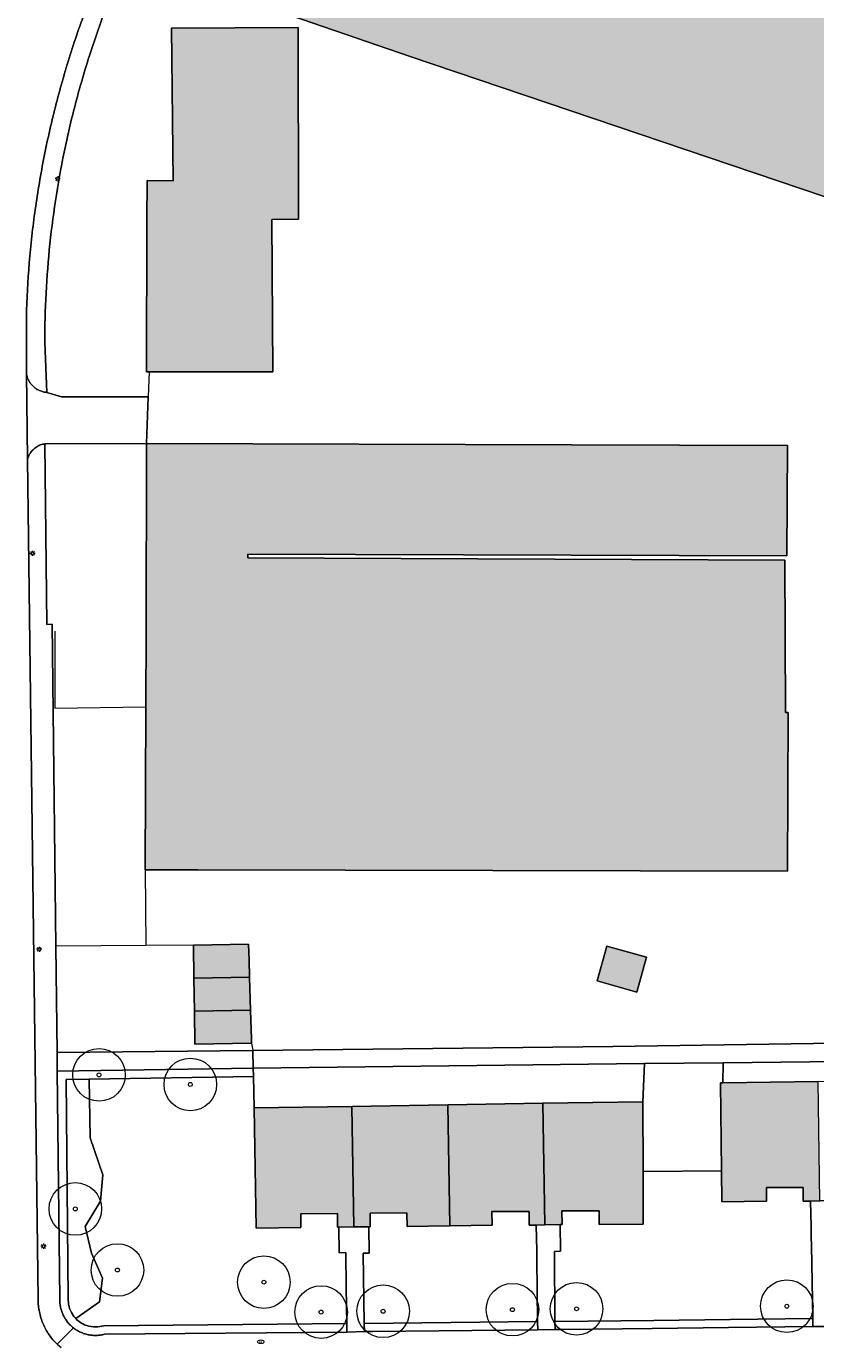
# Model space of a CAD drawing. Header units: metres. Extents: x 187482 to 189800, y 333582 to 335019.
# Tile 34 of 256: x 187755 to 187830, y 334025 to 334151. Entities that reach past the tile are written whole.
import ezdxf
from ezdxf.enums import TextEntityAlignment as Align

# ---------------------------------------------------------------- set-up
doc = ezdxf.new("R2010")
doc.units = ezdxf.units.M
doc.layers.get('0').update_dxf_attribs({"color": 252, "lineweight": 18})
for name, color, linetype, lineweight in [('B-WE-GR-BEPLANTING_CULTUUR_BOSPLANTSOEN-GV', 252, 'Continuous', 18), ('B-WE-GR-BEPLANTING_CULTUUR_HEESTERS-GV', 252, 'Continuous', 18), ('B-WE-GR-BOOM-S', 252, 'Continuous', 18), ('B-WE-IE-MEUBILAIR-S', 252, 'Continuous', 18), ('B-WE-IE-TERREINAFSCHEIDING_KUNSTMATIG_HEKWERK-G', 252, 'IE-TERREINAFSCHEIDING_KUNSTMATIG-SO', 18), ('B-WE-IE-TERREINAFSCHEIDING_KUNSTMATIG_MUUR-G', 252, 'IE-TERREINAFSCHEIDING_KUNSTMATIG-SO', 18), ('B-WE-OG-BEBOUWING-GV', 252, 'Continuous', 18), ('B-WE-OG-TERREIN_BEGROEID-GV', 252, 'Continuous', 18), ('B-WE-OG-TERREIN_ERF-GV', 252, 'Continuous', 18), ('B-WE-VH-GESLOTENVERHARDING_ASFALT-GV', 252, 'Continuous', 18), ('B-WE-VH-OPENVERHARDING-GV', 252, 'Continuous', 18), ('B-WE-VH-OPENVERHARDING_TEGEL-GV', 252, 'Continuous', 18)]:
    doc.layers.add(name, color=color, linetype=linetype, lineweight=lineweight)
doc.layers.add('B-WE-OG-BEBOUWING-V', color=7, linetype='Continuous', lineweight=18, true_color=0xf0f0f0)
doc.styles.add('NLCS-ISO', font='NLCS-ISO.ttf')
doc.linetypes.add('IE-TERREINAFSCHEIDING_KUNSTMATIG-SO', pattern='A,4,[82,NLCS.SHX,S=0.75,R=90,X=0,Y=0],4,-2', length=10)

# ---------------------------------------------------------------- blocks, each defined once
blk = doc.blocks.new('SIE-MEUBILAIR_PAAL_LICHTMAST-SO')
for points in [[(-0.62, 0), (-1, 0)], [(-0.71, 0.71), (-0.44, 0.44)], [(0, 1), (0, 0.62)], [(0.44, 0.44), (0.71, 0.71)], [(1, 0), (0.62, 0)], [(-0.71, -0.71), (-0.44, -0.44)], [(0, -0.62), (0, -1)], [(0.44, -0.44), (0.71, -0.71)]]:
    blk.add_lwpolyline(points)
blk.add_circle((0, 0), 0.5)
blk = doc.blocks.new('SIE-MEUBILAIR_PUT_BRANDKRAAN-SO')
blk.add_ellipse((0, 0), major_axis=(1.25, 0), ratio=0.54)
at = {"style": 'NLCS-ISO'}
blk.add_text('bk', height=0.75, dxfattribs=at).set_placement((0.03, 0), align=Align.MIDDLE_CENTER)
blk = doc.blocks.new('SGR-BOOM_GBKN-SO')
at = {"color": 0, "linetype": 'ByBlock', "lineweight": 18}
for radius in [2, 0.15]:
    blk.add_circle((0, 0), radius, dxfattribs=at)

msp = doc.modelspace()

# ---------------------------------------------------------------- hatches: boundary and pattern name
at = {"layer": 'B-WE-OG-BEBOUWING-V'}
h = msp.add_hatch(color=256, dxfattribs=at)
h.dxf.hatch_style = 1
h.paths.add_polyline_path([(187821.55, 334229.425), (187819.621, 334224.63), (187812.759, 334227.343), (187809.352, 334223.106), (187795.657, 334204.639), (187787.631, 334193.468), (187782.742, 334186.497), (187779.657, 334182.098), (187776.894, 334178.158), (187773.293, 334172.805), (187770.368, 334167.94), (187767.961, 334163.631), (187764.246, 334156.981), (187771.387, 334154.443), (187791.038, 334147.656), (187834.712, 334132.907), (187834.903, 334133.39), (187836.96, 334132.596), (187838.466, 334136.365), (187836.434, 334137.249), (187863.594, 334205.717), (187864.072, 334205.519), (187866.489, 334211.748), (187855.838, 334215.881), (187856.014, 334216.356), (187852.472, 334217.749), (187852.3, 334217.306)], flags=17)
h = msp.add_hatch(color=256, dxfattribs=at)
h.dxf.hatch_style = 1
h.paths.add_polyline_path([(187768.322, 334150.354), (187768.481, 334135.862), (187766.001, 334135.87), (187765.988, 334132.032), (187765.941, 334117.707), (187766.204, 334117.706), (187777.96, 334117.681), (187777.884, 334132.157), (187780.407, 334132.21), (187780.367, 334150.432)], flags=17)
h = msp.add_hatch(color=256, dxfattribs=at)
h.dxf.hatch_style = 1
h.paths.add_polyline_path([(187765.956, 334110.865), (187765.954, 334110.127), (187765.903, 334093.084), (187765.882, 334085.851), (187765.836, 334070.354), (187770.836, 334070.339), (187826.921, 334070.217), (187826.983, 334085.304), (187826.719, 334085.296), (187826.674, 334099.778), (187775.595, 334100.025), (187775.601, 334100.352), (187826.864, 334100.206), (187826.93, 334110.692), (187806.384, 334110.744)], flags=17)
h = msp.add_hatch(color=256, dxfattribs=at)
h.dxf.hatch_style = 1
h.paths.add_polyline_path([(187775.756, 334060.143), (187775.707, 334061.759), (187775.661, 334063.275), (187770.409, 334063.19), (187770.46, 334060.058)], flags=17)
h = msp.add_hatch(color=256, dxfattribs=at)
h.dxf.hatch_style = 1
h.paths.add_polyline_path([(187813.508, 334062.051), (187809.742, 334063.109), (187808.809, 334059.79), (187812.575, 334058.732)], flags=17)
h = msp.add_hatch(color=256, dxfattribs=at)
h.dxf.hatch_style = 1
h.paths.add_polyline_path([(187775.756, 334060.143), (187770.46, 334060.058), (187770.511, 334056.925), (187775.852, 334057.012)], flags=17)
h = msp.add_hatch(color=256, dxfattribs=at)
h.dxf.hatch_style = 1
h.paths.add_polyline_path([(187775.852, 334057.012), (187770.511, 334056.925), (187770.562, 334053.793), (187775.947, 334053.88), (187775.936, 334054.241)], flags=17)
h = msp.add_hatch(color=256, dxfattribs=at)
h.dxf.hatch_style = 1
h.paths.add_polyline_path([(187829.115, 334038.871), (187829.987, 334038.882), (187829.828, 334050.229), (187820.763, 334050.102), (187820.551, 334050.099), (187820.643, 334041.739), (187820.675, 334038.8), (187824.922, 334038.847), (187824.908, 334040.147), (187828.4, 334040.162), (187828.416, 334038.862), (187828.556, 334038.864)], flags=17)
h = msp.add_hatch(color=256, dxfattribs=at)
h.dxf.hatch_style = 1
h.paths.add_polyline_path([(187785.48, 334047.872), (187776.191, 334047.723), (187776.376, 334036.291), (187780.63, 334036.342), (187780.614, 334037.642), (187784.102, 334037.686), (187784.119, 334036.386), (187784.232, 334036.387), (187785.663, 334036.406)], flags=17)
h = msp.add_hatch(color=256, dxfattribs=at)
h.dxf.hatch_style = 1
h.paths.add_polyline_path([(187785.48, 334047.872), (187785.663, 334036.406), (187787.094, 334036.425), (187787.238, 334036.427), (187787.221, 334037.727), (187790.725, 334037.739), (187790.745, 334036.439), (187794.786, 334036.502), (187794.602, 334048.017)], flags=17)
h = msp.add_hatch(color=256, dxfattribs=at)
h.dxf.hatch_style = 1
h.paths.add_polyline_path([(187803.635, 334048.162), (187794.602, 334048.017), (187794.786, 334036.502), (187798.828, 334036.565), (187798.808, 334037.865), (187802.33, 334037.874), (187802.355, 334036.574), (187803.02, 334036.587), (187803.82, 334036.603)], flags=17)
h = msp.add_hatch(color=256, dxfattribs=at)
h.dxf.hatch_style = 1
h.paths.add_polyline_path([(187803.635, 334048.162), (187803.82, 334036.603), (187805.285, 334036.631), (187805.475, 334036.635), (187805.45, 334037.935), (187808.993, 334037.945), (187809, 334036.645), (187813.203, 334036.668), (187813.176, 334041.668), (187813.14, 334048.314)], flags=17)

# ---------------------------------------------------------------- linework, layer by layer
at = {"layer": 'B-WE-GR-BEPLANTING_CULTUUR_BOSPLANTSOEN-GV', "flags": 128}
msp.add_lwpolyline([(187760.604, 334044.871), (187760.511, 334050.447), (187758.296, 334050.41), (187758.501, 334029.567), (187758.533, 334029.089), (187758.634, 334028.667), (187758.804, 334028.268), (187759.039, 334027.903), (187759.22, 334027.705), (187761.482, 334029.289), (187761.779, 334031.551), (187760.725, 334033.904), (187760.122, 334036.435), (187761.568, 334038.845), (187761.809, 334041.376)], close=True, dxfattribs=at)
at = {"layer": 'B-WE-GR-BEPLANTING_CULTUUR_HEESTERS-GV', "flags": 128}
for points in [[(187758.804, 334028.268), (187758.634, 334028.667), (187758.533, 334029.089), (187758.501, 334029.567), (187758.296, 334050.41), (187760.511, 334050.447), (187776.118, 334050.708), (187776.099, 334051.508), (187757.46, 334051.204), (187757.701, 334029.536)], [(187761.965, 334026.21), (187785.014, 334026.402), (187785.001, 334027.213), (187761.89, 334027.009), (187761.329, 334026.908), (187760.895, 334026.903), (187760.467, 334026.971), (187760.056, 334027.11), (187759.674, 334027.316), (187759.331, 334027.583), (187759.22, 334027.705), (187759.039, 334027.903), (187758.804, 334028.268)]]:
    msp.add_lwpolyline(points, dxfattribs=at)
at = {"layer": 'B-WE-GR-BEPLANTING_CULTUUR_HEESTERS-GV'}
for points in [[(187757.701, 334029.536, 0.0307438), (187757.717, 334029.145)], [(187757.717, 334029.145, 0.0281322), (187757.778, 334028.758)], [(187757.778, 334028.758, 0.0291341), (187757.883, 334028.381)], [(187757.883, 334028.381, 0.0322726), (187758.031, 334028.019)], [(187758.031, 334028.019, 0.0285634), (187758.219, 334027.676)], [(187758.219, 334027.676, 0.0276706), (187758.446, 334027.358)], [(187758.446, 334027.358, 0.0289894), (187758.709, 334027.067)], [(187758.709, 334027.067, 0.0288628), (187759.003, 334026.809)], [(187759.003, 334026.809, 0.029758), (187759.325, 334026.587)], [(187759.325, 334026.587, 0.029719), (187759.671, 334026.403)], [(187759.671, 334026.403, 0.0299193), (187760.035, 334026.26)], [(187760.035, 334026.26, 0.0260329), (187760.413, 334026.16)], [(187760.413, 334026.16, 0.0285084), (187760.801, 334026.105)], [(187760.801, 334026.105, 0.0307359), (187761.192, 334026.095)], [(187761.192, 334026.095, 0.02798), (187761.582, 334026.13)], [(187761.582, 334026.13, 0.026586), (187761.965, 334026.21)]]:
    msp.add_lwpolyline(points, format="xyb", dxfattribs=at)
at = {"layer": 'B-WE-GR-BEPLANTING_CULTUUR_HEESTERS-GV', "flags": 128}
for points in [[(187829.323, 334027.708), (187821.447, 334027.614), (187814.197, 334027.528), (187804.801, 334027.415), (187804.807, 334026.648), (187805.571, 334026.657), (187814.041, 334026.758), (187821.291, 334026.844), (187829.337, 334026.94)], [(187803.152, 334027.418), (187786.666, 334027.24), (187786.677, 334026.454), (187787.477, 334026.463), (187803.162, 334026.632)]]:
    msp.add_lwpolyline(points, close=True, dxfattribs=at)
at = {"layer": 'B-WE-IE-TERREINAFSCHEIDING_KUNSTMATIG_HEKWERK-G', "ltscale": 0.2, "flags": 128}
for points in [[(187766.204, 334117.706), (187766.118, 334115.325)], [(187766.118, 334115.325), (187765.956, 334110.865)], [(187757.224, 334093.038), (187757.229, 334085.71), (187765.882, 334085.851)], [(187765.836, 334070.354), (187765.891, 334063.155)], [(187775.947, 334053.88), (187776.058, 334053.18)], [(187776.058, 334053.18), (187776.099, 334051.508), (187776.118, 334050.708), (187776.191, 334047.723)]]:
    msp.add_lwpolyline(points, dxfattribs=at)
at = {"layer": 'B-WE-IE-TERREINAFSCHEIDING_KUNSTMATIG_MUUR-G', "ltscale": 0.2, "flags": 128}
msp.add_lwpolyline([(187770.409, 334063.19), (187765.891, 334063.155), (187757.327, 334063.089)], dxfattribs=at)
at = {"layer": 'B-WE-OG-BEBOUWING-GV', "flags": 128}
msp.add_lwpolyline([(187771.387, 334154.443), (187791.038, 334147.656), (187834.712, 334132.907), (187834.903, 334133.39), (187836.96, 334132.596), (187838.466, 334136.365), (187836.434, 334137.249), (187863.594, 334205.717)], dxfattribs=at)
for points in [[(187768.322, 334150.354), (187768.481, 334135.862), (187766.001, 334135.87), (187765.988, 334132.032), (187765.941, 334117.707), (187766.204, 334117.706), (187777.96, 334117.681), (187777.884, 334132.157), (187780.407, 334132.21), (187780.367, 334150.432)], [(187765.956, 334110.865), (187765.954, 334110.127), (187765.903, 334093.084), (187765.882, 334085.851), (187765.836, 334070.354), (187770.836, 334070.339), (187826.921, 334070.217), (187826.983, 334085.304), (187826.719, 334085.296), (187826.674, 334099.778), (187775.595, 334100.025), (187775.601, 334100.352), (187826.864, 334100.206), (187826.93, 334110.692), (187806.384, 334110.744)], [(187775.756, 334060.143), (187775.707, 334061.759), (187775.661, 334063.275), (187770.409, 334063.19), (187770.46, 334060.058)], [(187813.508, 334062.051), (187809.742, 334063.109), (187808.809, 334059.79), (187812.575, 334058.732)], [(187775.756, 334060.143), (187770.46, 334060.058), (187770.511, 334056.925), (187775.852, 334057.012)], [(187775.852, 334057.012), (187770.511, 334056.925), (187770.562, 334053.793), (187775.947, 334053.88), (187775.936, 334054.241)], [(187829.115, 334038.871), (187829.987, 334038.882), (187829.828, 334050.229), (187820.763, 334050.102), (187820.551, 334050.099), (187820.643, 334041.739), (187820.675, 334038.8), (187824.922, 334038.847), (187824.908, 334040.147), (187828.4, 334040.162), (187828.416, 334038.862), (187828.556, 334038.864)], [(187785.48, 334047.872), (187776.191, 334047.723), (187776.376, 334036.291), (187780.63, 334036.342), (187780.614, 334037.642), (187784.102, 334037.686), (187784.119, 334036.386), (187784.232, 334036.387), (187785.663, 334036.406)], [(187785.48, 334047.872), (187785.663, 334036.406), (187787.094, 334036.425), (187787.238, 334036.427), (187787.221, 334037.727), (187790.725, 334037.739), (187790.745, 334036.439), (187794.786, 334036.502), (187794.602, 334048.017)], [(187803.635, 334048.162), (187794.602, 334048.017), (187794.786, 334036.502), (187798.828, 334036.565), (187798.808, 334037.865), (187802.33, 334037.874), (187802.355, 334036.574), (187803.02, 334036.587), (187803.82, 334036.603)], [(187803.635, 334048.162), (187803.82, 334036.603), (187805.285, 334036.631), (187805.475, 334036.635), (187805.45, 334037.935), (187808.993, 334037.945), (187809, 334036.645), (187813.203, 334036.668), (187813.176, 334041.668), (187813.14, 334048.314)]]:
    msp.add_lwpolyline(points, close=True, dxfattribs=at)
at = {"layer": 'B-WE-OG-TERREIN_BEGROEID-GV', "flags": 128}
for points in [[(187776.191, 334047.723), (187776.118, 334050.708), (187760.511, 334050.447), (187760.604, 334044.871), (187761.809, 334041.376), (187761.568, 334038.845), (187760.122, 334036.435), (187760.725, 334033.904), (187761.779, 334031.551), (187761.482, 334029.289), (187759.22, 334027.705), (187759.331, 334027.583), (187759.674, 334027.316), (187760.056, 334027.11), (187760.467, 334026.971), (187760.895, 334026.903), (187761.329, 334026.908), (187761.89, 334027.009), (187785.001, 334027.213), (187784.949, 334030.616), (187784.897, 334033.966), (187784.269, 334033.956), (187784.232, 334036.387), (187784.119, 334036.386), (187784.102, 334037.686), (187780.614, 334037.642), (187780.63, 334036.342), (187776.376, 334036.291)], [(187820.643, 334041.739), (187813.176, 334041.668), (187813.203, 334036.668), (187809, 334036.645), (187808.993, 334037.945), (187805.45, 334037.935), (187805.475, 334036.635), (187805.285, 334036.631), (187805.321, 334034.09), (187804.745, 334034.082), (187804.801, 334027.415), (187814.197, 334027.528), (187821.447, 334027.614), (187829.323, 334027.708), (187829.194, 334034.641), (187829.179, 334035.444), (187829.161, 334036.406), (187829.115, 334038.871), (187828.556, 334038.864), (187828.416, 334038.862), (187828.4, 334040.162), (187824.908, 334040.147), (187824.922, 334038.847), (187820.675, 334038.8)], [(187803.152, 334027.418), (187803.075, 334033.339), (187803.065, 334034.146), (187803.02, 334036.587), (187802.355, 334036.574), (187802.33, 334037.874), (187798.808, 334037.865), (187798.828, 334036.565), (187794.786, 334036.502), (187790.745, 334036.439), (187790.725, 334037.739), (187787.221, 334037.727), (187787.238, 334036.427), (187787.094, 334036.425), (187787.13, 334033.91), (187786.572, 334033.902), (187786.666, 334027.24)]]:
    msp.add_lwpolyline(points, close=True, dxfattribs=at)
at = {"layer": 'B-WE-OG-TERREIN_ERF-GV', "flags": 128}
for points in [[(187863.594, 334205.717), (187836.434, 334137.249), (187838.466, 334136.365), (187836.96, 334132.596), (187834.903, 334133.39), (187834.712, 334132.907), (187791.038, 334147.656), (187771.387, 334154.443)], [(187756.278, 334120.466), (187756.472, 334115.736), (187757.875, 334115.302), (187766.118, 334115.325), (187765.956, 334110.865), (187756.274, 334110.847), (187756.46, 334093.682), (187756.986, 334093.694), (187757.327, 334063.089), (187757.44, 334052.981), (187776.058, 334053.18), (187810.307, 334053.547), (187901.403, 334054.921)]]:
    msp.add_lwpolyline(points, dxfattribs=at)
at = {"layer": 'B-WE-OG-TERREIN_ERF-GV'}
for points in [[(187762.26, 334152.673, 0.013037), (187760.684, 334148.239)], [(187760.684, 334148.239, 0.0130465), (187759.343, 334143.728)], [(187759.343, 334143.728, 0.012936), (187758.242, 334139.153)], [(187758.242, 334139.153, 0.0131348), (187757.383, 334134.527)], [(187757.383, 334134.527, 0.0130722), (187756.768, 334129.861)], [(187756.768, 334129.861, 0.013007), (187756.399, 334125.17)], [(187756.399, 334125.17, 0.01297), (187756.278, 334120.466)]]:
    msp.add_lwpolyline(points, format="xyb", dxfattribs=at)
at = {"layer": 'B-WE-OG-TERREIN_ERF-GV', "flags": 128}
for points in [[(187766.001, 334135.87), (187768.481, 334135.862), (187768.322, 334150.354), (187780.367, 334150.432), (187780.407, 334132.21), (187777.884, 334132.157), (187777.96, 334117.681), (187766.204, 334117.706), (187765.941, 334117.707), (187765.988, 334132.032)], [(187765.956, 334110.865), (187806.384, 334110.744), (187826.93, 334110.692), (187826.864, 334100.206), (187775.601, 334100.352), (187775.595, 334100.025), (187826.674, 334099.778), (187826.719, 334085.296), (187826.983, 334085.304), (187826.921, 334070.217), (187770.836, 334070.339), (187765.836, 334070.354), (187765.882, 334085.851), (187765.903, 334093.084), (187765.954, 334110.127)], [(187770.511, 334056.925), (187770.46, 334060.058), (187770.409, 334063.19), (187775.661, 334063.275), (187775.707, 334061.759), (187775.756, 334060.143), (187775.852, 334057.012), (187775.936, 334054.241), (187775.947, 334053.88), (187770.562, 334053.793)], [(187813.508, 334062.051), (187812.575, 334058.732), (187808.809, 334059.79), (187809.742, 334063.109)], [(187813.326, 334051.934), (187820.806, 334052.02), (187859.266, 334052.46), (187901.406, 334053.337), (187901.403, 334054.921), (187810.307, 334053.547), (187776.058, 334053.18), (187776.099, 334051.508)], [(187757.44, 334052.981), (187757.46, 334051.204), (187776.099, 334051.508), (187776.058, 334053.18)], [(187883.172, 334048.836), (187892.402, 334048.989), (187901.415, 334049.139), (187901.406, 334053.337), (187859.266, 334052.46), (187820.806, 334052.02), (187820.763, 334050.102), (187829.828, 334050.229), (187838.94, 334050.358), (187848.012, 334050.485), (187857.534, 334050.619), (187857.514, 334039.745), (187858.253, 334039.749), (187865.017, 334039.749), (187864.929, 334048.533), (187874.116, 334048.686)], [(187794.602, 334048.017), (187803.635, 334048.162), (187813.14, 334048.314), (187813.326, 334051.934), (187776.099, 334051.508), (187776.118, 334050.708), (187776.191, 334047.723), (187785.48, 334047.872)], [(187820.806, 334052.02), (187813.326, 334051.934), (187813.14, 334048.314), (187813.176, 334041.668), (187820.643, 334041.739), (187820.551, 334050.099), (187820.763, 334050.102)]]:
    msp.add_lwpolyline(points, close=True, dxfattribs=at)
at = {"layer": 'B-WE-VH-GESLOTENVERHARDING_ASFALT-GV'}
for points in [[(187758.985, 334148.725, -0.0141955), (187760.717, 334153.551)], [(187757.528, 334143.809, -0.0140109), (187758.985, 334148.725)], [(187756.351, 334138.818, -0.0142371), (187757.528, 334143.809)], [(187755.458, 334133.769, -0.0140772), (187756.351, 334138.818)], [(187754.851, 334128.677, -0.01432), (187755.458, 334133.769)], [(187754.533, 334123.559, -0.0140623), (187754.851, 334128.677)], [(187754.612, 334117.176, -0.038283), (187754.525, 334117.52)], [(187754.755, 334116.851, -0.0414523), (187754.612, 334117.176)], [(187754.95, 334116.554, -0.039784), (187754.755, 334116.851)], [(187755.191, 334116.293, -0.0437554), (187754.95, 334116.554)], [(187755.472, 334116.075, -0.042171), (187755.191, 334116.293)], [(187755.785, 334115.907, -0.0390831), (187755.472, 334116.075)], [(187756.121, 334115.793, -0.0409877), (187755.785, 334115.907)], [(187756.472, 334115.736, -0.0429894), (187756.121, 334115.793)], [(187754.921, 334110.007, -0.0486059), (187755.188, 334110.316)], [(187755.188, 334110.316, -0.0508815), (187755.512, 334110.565)], [(187755.512, 334110.565, -0.0492313), (187755.879, 334110.745)], [(187755.879, 334110.745, -0.0505321), (187756.274, 334110.847)], [(187754.63, 334109.395, -0.0203772), (187754.683, 334109.557)], [(187754.683, 334109.557, -0.020885), (187754.75, 334109.713)], [(187754.75, 334109.713, -0.0183185), (187754.829, 334109.864)], [(187754.829, 334109.864, -0.0130737), (187754.921, 334110.007)], [(187755.668, 334028.913, -0.0254472), (187755.635, 334029.505)], [(187755.76, 334028.327, -0.0243622), (187755.668, 334028.913)], [(187755.91, 334027.753, -0.0245358), (187755.76, 334028.327)], [(187756.117, 334027.196, -0.0234383), (187755.91, 334027.753)], [(187756.378, 334026.664, -0.0241553), (187756.117, 334027.196)], [(187756.691, 334026.16, -0.0257284), (187756.378, 334026.664)], [(187757.053, 334025.69, -0.026311), (187756.691, 334026.16)], [(187757.46, 334025.258, -0.0250431), (187757.053, 334025.69)], [(187757.821, 334024.939, -0.02051), (187757.46, 334025.258)]]:
    msp.add_lwpolyline(points, format="xyb", dxfattribs=at)
at = {"layer": 'B-WE-VH-GESLOTENVERHARDING_ASFALT-GV', "flags": 128}
for points in [[(187755.635, 334029.505), (187754.63, 334109.395), (187754.525, 334117.52), (187754.533, 334123.559)], [(187754.525, 334117.52), (187754.63, 334109.395)], [(187756.274, 334110.847), (187765.956, 334110.865), (187766.118, 334115.325), (187757.875, 334115.302), (187756.472, 334115.736)]]:
    msp.add_lwpolyline(points, dxfattribs=at)
at = {"layer": 'B-WE-VH-OPENVERHARDING-GV'}
for points in [[(187755.188, 334110.316, 0.0486059), (187754.921, 334110.007)], [(187755.512, 334110.565, 0.0508815), (187755.188, 334110.316)], [(187755.879, 334110.745, 0.0492313), (187755.512, 334110.565)], [(187756.274, 334110.847, 0.0505321), (187755.879, 334110.745)], [(187754.683, 334109.557, 0.0203772), (187754.63, 334109.395)], [(187754.75, 334109.713, 0.020885), (187754.683, 334109.557)], [(187754.829, 334109.864, 0.0183185), (187754.75, 334109.713)], [(187754.921, 334110.007, 0.0130737), (187754.829, 334109.864)], [(187755.635, 334029.505, 0.0254472), (187755.668, 334028.913)], [(187755.668, 334028.913, 0.0243622), (187755.76, 334028.327)], [(187757.717, 334029.145, -0.0307438), (187757.701, 334029.536)], [(187757.778, 334028.758, -0.0281322), (187757.717, 334029.145)], [(187755.76, 334028.327, 0.0245358), (187755.91, 334027.753)], [(187755.91, 334027.753, 0.0234383), (187756.117, 334027.196)], [(187757.883, 334028.381, -0.0291341), (187757.778, 334028.758)], [(187758.031, 334028.019, -0.0322726), (187757.883, 334028.381)], [(187758.219, 334027.676, -0.0285634), (187758.031, 334028.019)], [(187758.446, 334027.358, -0.0276706), (187758.219, 334027.676)], [(187756.117, 334027.196, 0.0241553), (187756.378, 334026.664)], [(187756.378, 334026.664, 0.0257284), (187756.691, 334026.16)], [(187758.709, 334027.067, -0.0289894), (187758.446, 334027.358)], [(187759.003, 334026.809, -0.0288628), (187758.709, 334027.067)], [(187756.691, 334026.16, 0.026311), (187757.053, 334025.69)], [(187757.053, 334025.69, 0.0250431), (187757.46, 334025.258)]]:
    msp.add_lwpolyline(points, format="xyb", dxfattribs=at)
at = {"layer": 'B-WE-VH-OPENVERHARDING-GV', "flags": 128}
for points in [[(187757.701, 334029.536), (187757.46, 334051.204), (187757.44, 334052.981), (187757.327, 334063.089), (187756.986, 334093.694), (187756.46, 334093.682), (187756.274, 334110.847)], [(187754.63, 334109.395), (187755.635, 334029.505)], [(187757.46, 334025.258), (187759.003, 334026.809)]]:
    msp.add_lwpolyline(points, dxfattribs=at)
at = {"layer": 'B-WE-VH-OPENVERHARDING_TEGEL-GV'}
for points in [[(187760.717, 334153.551, 0.0141955), (187758.985, 334148.725)], [(187760.684, 334148.239, -0.013037), (187762.26, 334152.673)], [(187758.985, 334148.725, 0.0140109), (187757.528, 334143.809)], [(187759.343, 334143.728, -0.0130465), (187760.684, 334148.239)], [(187757.528, 334143.809, 0.0142371), (187756.351, 334138.818)], [(187758.242, 334139.153, -0.012936), (187759.343, 334143.728)], [(187757.383, 334134.527, -0.0131348), (187758.242, 334139.153)], [(187756.351, 334138.818, 0.0140772), (187755.458, 334133.769)], [(187756.768, 334129.861, -0.0130722), (187757.383, 334134.527)], [(187755.458, 334133.769, 0.01432), (187754.851, 334128.677)], [(187756.399, 334125.17, -0.013007), (187756.768, 334129.861)], [(187754.851, 334128.677, 0.0140623), (187754.533, 334123.559)], [(187756.278, 334120.466, -0.01297), (187756.399, 334125.17)], [(187754.525, 334117.52, 0.038283), (187754.612, 334117.176)], [(187754.612, 334117.176, 0.0414523), (187754.755, 334116.851)], [(187754.755, 334116.851, 0.039784), (187754.95, 334116.554)], [(187754.95, 334116.554, 0.0437554), (187755.191, 334116.293)], [(187755.191, 334116.293, 0.042171), (187755.472, 334116.075)], [(187755.472, 334116.075, 0.0390831), (187755.785, 334115.907)], [(187755.785, 334115.907, 0.0409877), (187756.121, 334115.793)], [(187756.121, 334115.793, 0.0429894), (187756.472, 334115.736)], [(187759.325, 334026.587, -0.029758), (187759.003, 334026.809)], [(187759.671, 334026.403, -0.029719), (187759.325, 334026.587)], [(187760.035, 334026.26, -0.0299193), (187759.671, 334026.403)], [(187757.46, 334025.258, 0.02051), (187757.821, 334024.939)], [(187760.413, 334026.16, -0.0260329), (187760.035, 334026.26)], [(187760.801, 334026.105, -0.0285084), (187760.413, 334026.16)], [(187761.192, 334026.095, -0.0307359), (187760.801, 334026.105)], [(187761.582, 334026.13, -0.02798), (187761.192, 334026.095)], [(187761.965, 334026.21, -0.026586), (187761.582, 334026.13)]]:
    msp.add_lwpolyline(points, format="xyb", dxfattribs=at)
at = {"layer": 'B-WE-VH-OPENVERHARDING_TEGEL-GV', "flags": 128}
for points in [[(187754.533, 334123.559), (187754.525, 334117.52)], [(187756.472, 334115.736), (187756.278, 334120.466)], [(187759.003, 334026.809), (187757.46, 334025.258)], [(187832.626, 334024.429), (187832.481, 334026.955), (187830.974, 334026.945), (187829.337, 334026.94), (187821.291, 334026.844), (187814.041, 334026.758), (187805.571, 334026.657), (187804.807, 334026.648), (187803.162, 334026.632), (187787.477, 334026.463), (187786.677, 334026.454), (187785.014, 334026.402), (187761.965, 334026.21)]]:
    msp.add_lwpolyline(points, dxfattribs=at)
for points in [[(187830.873, 334036.343), (187831.455, 334036.351), (187831.419, 334038.9), (187829.987, 334038.882), (187829.115, 334038.871), (187829.161, 334036.406), (187829.179, 334035.444), (187829.194, 334034.641), (187829.323, 334027.708), (187829.337, 334026.94), (187830.974, 334026.945), (187830.966, 334027.667)], [(187786.572, 334033.902), (187787.13, 334033.91), (187787.094, 334036.425), (187785.663, 334036.406), (187784.232, 334036.387), (187784.269, 334033.956), (187784.897, 334033.966), (187784.949, 334030.616), (187785.001, 334027.213), (187785.014, 334026.402), (187786.677, 334026.454), (187786.666, 334027.24)], [(187804.745, 334034.082), (187805.321, 334034.09), (187805.285, 334036.631), (187803.82, 334036.603), (187803.02, 334036.587), (187803.065, 334034.146), (187803.075, 334033.339), (187803.152, 334027.418), (187803.162, 334026.632), (187804.807, 334026.648), (187804.801, 334027.415)]]:
    msp.add_lwpolyline(points, close=True, dxfattribs=at)

# ---------------------------------------------------------------- block references
at = {"layer": 'B-WE-GR-BOOM-S', "xscale": 1.25, "yscale": 1.25, "zscale": 1.25}
for p in [(187761.435, 334050.863), (187770.117, 334049.95), (187759.18, 334038.12), (187763.186, 334032.313), (187777.115, 334031.157), (187826.852, 334028.873), (187782.555, 334028.316), (187788.455, 334028.39), (187800.754, 334028.545), (187806.853, 334028.622)]:
    msp.add_blockref('SGR-BOOM_GBKN-SO', p, dxfattribs=at)
at = {"layer": 'B-WE-IE-MEUBILAIR-S', "xscale": 0.25, "yscale": 0.25, "zscale": 0.25}
for name, p in [('SIE-MEUBILAIR_PAAL_LICHTMAST-SO', (187757.502, 334136.027)), ('SIE-MEUBILAIR_PAAL_LICHTMAST-SO', (187755.116, 334100.436)), ('SIE-MEUBILAIR_PAAL_LICHTMAST-SO', (187755.73, 334062.799)), ('SIE-MEUBILAIR_PAAL_LICHTMAST-SO', (187756.153, 334034.572)), ('SIE-MEUBILAIR_PUT_BRANDKRAAN-SO', (187776.814, 334025.494))]:
    msp.add_blockref(name, p, dxfattribs=at)

doc.saveas('drawing.dxf')
